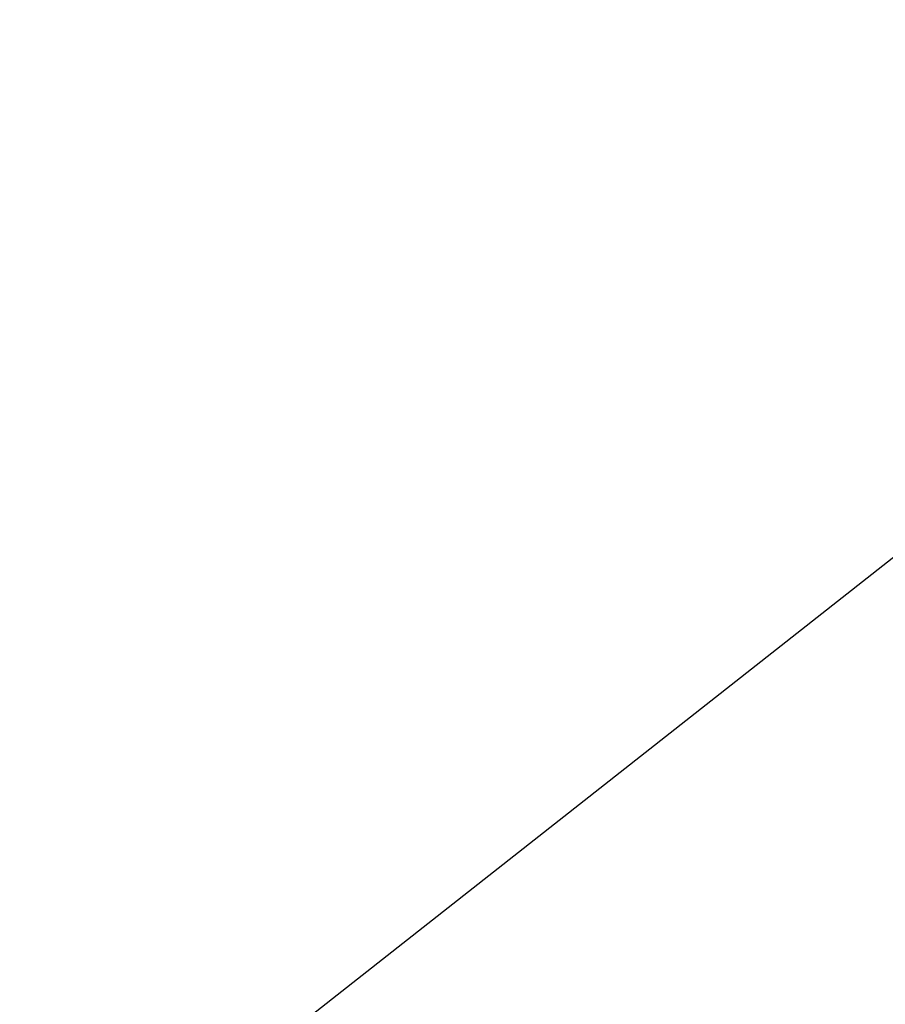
# Model space of a CAD drawing. Header units: millimetres. Extents: x 819 to 2086, y 1198 to 1752.
# Tile 65 of 256: x 893.8067 to 893.868, y 1260.7322 to 1260.802. Entities that reach past the tile are written whole.
import ezdxf

# ---------------------------------------------------------------- set-up
doc = ezdxf.new("R2010")
doc.units = ezdxf.units.MM
doc.layers.add('SGABELLO', color=7, linetype='Continuous', true_color=0xbf3f3f)

msp = doc.modelspace()

# ---------------------------------------------------------------- linework, layer by layer
at = {"layer": 'SGABELLO'}
msp.add_line((856.037547, 1231.02086, 2.998153), (918.75562, 1280.330228, 710.917259), dxfattribs=at)
for points, weights, knots in [([(893.80765, 1262.277504, 292.846836), (894.750132, 1262.03057, 292.540369), (895.360779, 1261.341032, 292.979479), (895.977598, 1260.648737, 293.42418), (895.744316, 1260.087899, 294.253697)], [0.999924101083, 0.890521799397, 1, 0.889761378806, 1.00145444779], [0.000173, 0.000173, 0.000173, 0.5, 0.5, 1.003298, 1.003298, 1.003298]), ([(892.245672, 1262.195702, 266.079182), (893.110882, 1262.013777, 266.091148), (893.636403, 1261.589066, 265.522657), (894.168718, 1261.161353, 264.946172), (894.001366, 1260.771006, 264.159602)], [0.999419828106, 0.914274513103, 1, 0.913332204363, 1.00131233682], [0.001692, 0.001692, 0.001692, 0.5, 0.5, 1.003786, 1.003786, 1.003786]), ([(892.069843, 1261.690277, 266.390689), (892.958628, 1261.484467, 266.440247), (893.484095, 1260.972204, 265.897904), (894.015957, 1260.456666, 265.348031), (893.805976, 1259.991223, 264.579533)], [0.999510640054, 0.909305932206, 1, 0.908403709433, 1.00132325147], [0.001349, 0.001349, 0.001349, 0.5, 0.5, 1.003612, 1.003612, 1.003612])]:
    msp.add_rational_spline(points, weights, degree=2, knots=knots, dxfattribs=at)

doc.saveas('drawing.dxf')
